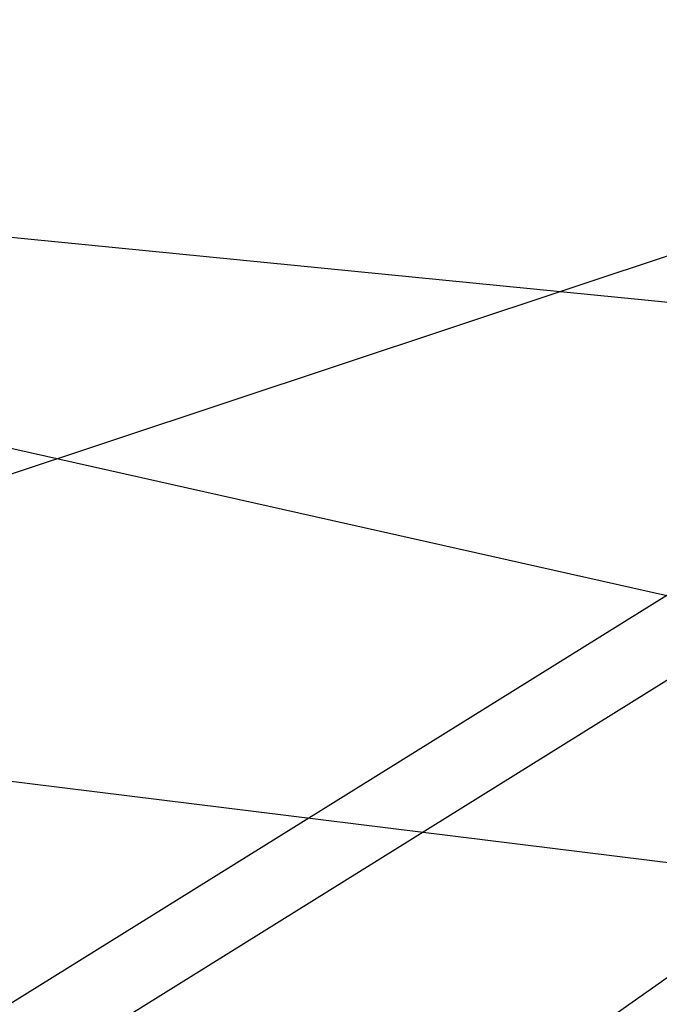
# Model space of a CAD drawing. Extents: x -219 to 381, y -9 to 31.
# Tile 204 of 256: x -0.61014 to -0.60672, y 18.26258 to 18.26784. Entities that reach past the tile are written whole.
import ezdxf

# ---------------------------------------------------------------- set-up
doc = ezdxf.new("R2010")
doc.units = 0
doc.header["$LTSCALE"] = 25.4
doc.layers.get('0').update_dxf_attribs({"color": 13, "linetype": 'CONTINUOUS'})

# ---------------------------------------------------------------- blocks, each defined once
blk = doc.blocks.new('IMPULSE-LED-S-8115_STL_1')
at = {"color": 250}
for p, q in [((-0.6857058, 18.2071953, 4.8832293), (-0.3751586, 18.4253769, 4.6630163)), ((-0.6857058, 18.2071953, 4.8832293), (-0.3751586, 18.4253769, 4.6630163)), ((-0.689485, 18.2132454, 217.2323456), (-0.367781, 18.4133987, 217.4510956)), ((-0.689485, 18.2132454, 217.2323456), (-0.367781, 18.4133987, 217.4510956)), ((-0.7026493, 18.2347126, 216.5309296), (-0.3316104, 18.3579063, 216.7556763)), ((-0.7026493, 18.2347126, 216.5309296), (-0.3316104, 18.3579063, 216.7556763)), ((-0.5284384, 18.3130093, 2.9797046), (-0.6892695, 18.2129002, 2.8703296)), ((-0.5284384, 18.3130093, 2.9797046), (-0.6892695, 18.2129002, 2.8703296)), ((-0.4774714, 18.2357349, 2.2857828), (-0.7371085, 18.2940617, 2.1647131)), ((-0.4774714, 18.2357349, 2.2857828), (-0.7371085, 18.2940617, 2.1647131)), ((-0.7282567, 18.2783508, 6.3657899), (-0.490633, 18.2548599, 6.4842629)), ((-0.7282567, 18.2783508, 6.3657899), (-0.490633, 18.2548599, 6.4842629)), ((-0.4862724, 18.2484627, 5.0847697), (-0.7282566, 18.2783508, 4.9657898)), ((-0.4862724, 18.2484627, 5.0847697), (-0.7282566, 18.2783508, 4.9657898))]:
    blk.add_line(p, q, dxfattribs=at)
mesh = blk.add_polyface(dxfattribs=at)
corners = [(-0.3031521, 18.3175697, 218.1590271), (-0.3391664, 18.3690834, 218.1547546), (-0.6092705, 18.0943069, 217.9402771)]
mesh.append_faces([[corners[k] for k in face] for face in [(0, 1, 2)]], dxfattribs={"color": 250})
mesh = blk.add_polyface(dxfattribs=at)
corners = [(-0.4567477, 18.2066746, 219.1433563), (-0.6098645, 18.0951214, 219.2527313), (-0.5510153, 18.3503017, 219.132782)]
mesh.append_faces([[corners[k] for k in face] for face in [(0, 1, 2)]], dxfattribs={"color": 250})
mesh = blk.add_polyface(dxfattribs=at)
corners = [(-0.2380351, 18.2343197, 218.1660614), (-0.3031521, 18.3175697, 218.1590271), (-0.6092705, 18.0943069, 217.9402771)]
mesh.append_faces([[corners[k] for k in face] for face in [(0, 1, 2)]], dxfattribs={"color": 250})
mesh = blk.add_polyface(dxfattribs=at)
corners = [(-0.4992052, 18.2676125, 217.0388336), (-0.6201937, 18.109436, 217.1517639), (-0.6568907, 18.1626167, 217.1482086)]
mesh.append_faces([[corners[k] for k in face] for face in [(0, 1, 2)]], dxfattribs={"color": 250})
mesh = blk.add_polyface(dxfattribs=at)
corners = [(-0.3983476, 18.1309261, 217.0490417), (-0.6201937, 18.109436, 217.1517639), (-0.4992052, 18.2676125, 217.0388336)]
mesh.append_faces([[corners[k] for k in face] for face in [(0, 1, 2)]], dxfattribs={"color": 250})

msp = doc.modelspace()

# ---------------------------------------------------------------- block references
at = {"color": 0}
msp.add_blockref('IMPULSE-LED-S-8115_STL_1', (0, 0), dxfattribs=at)

doc.saveas('drawing.dxf')
